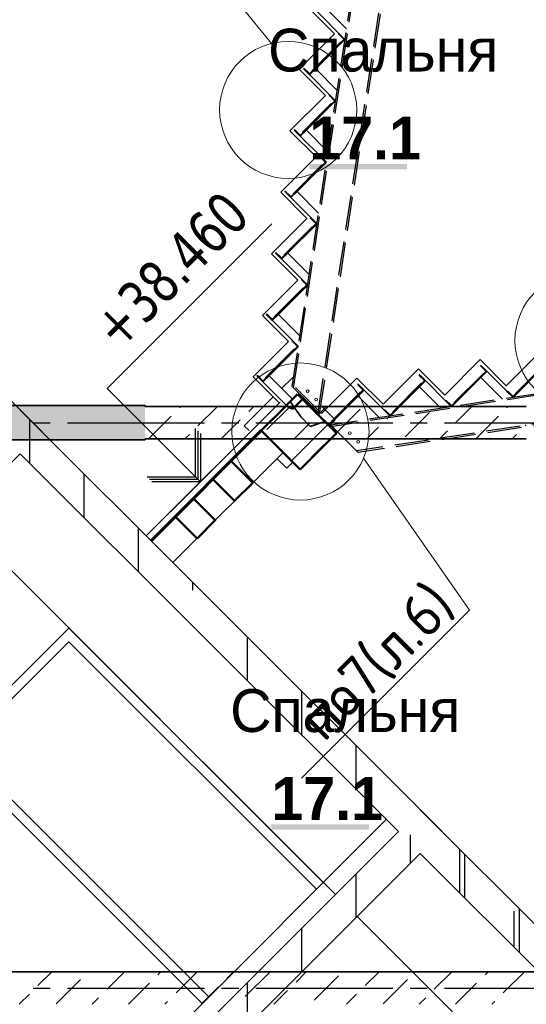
# Model space of a CAD drawing. Header units: millimetres. Extents: x 259029 to 2494469, y -731578 to -57567.
# Tile 163 of 207: x 462884 to 465841, y -591343 to -585595. Entities that reach past the tile are written whole.
import ezdxf
from ezdxf import colors
from ezdxf.entities.mleader import LeaderData, LeaderLine
from ezdxf.math import Vec2, Vec3

# ---------------------------------------------------------------- set-up
doc = ezdxf.new("R2010")
doc.units = ezdxf.units.MM
doc.linetypes.add('______2', pattern=[270, 200, -70])
for name, color, linetype, lineweight in [('1 Плита', 3, 'Continuous', 30), ('RAZMER', 100, 'Continuous', 15), ('Standard', 7, 'Continuous', 25), ('Общий01', 7, 'Continuous', 13), ('ПЛИТА', 152, 'Continuous', 35), ('РАЗРЕЗЫ', 10, 'Continuous', 60), ('Символы 0.20', 1, 'Continuous', 20), ('Стена', 7, 'Continuous', 50), ('Стена_ бетон не несущ.', 253, 'Continuous', 35), ('Стена_ бетон несущ.', 253, 'Continuous', 70)]:
    doc.layers.add(name, color=color, linetype=linetype, lineweight=lineweight)
for name, color, linetype in [('PDF _Геометрия', 7, 'Continuous'), ('PDF _Сплошная заливка', 7, 'Continuous'), ('PDF _Текст', 7, 'Continuous')]:
    doc.layers.add(name, color=color, linetype=linetype)
doc.styles.add('PDF Century Gothic', font='GOTHIC.TTF')
doc.styles.add('PDF Century Gothic Bold', font='GOTHICB.TTF')
doc.styles.add('TAHOMA', font='tahoma.ttf')
doc.styles.add('ГОСТ', font='GOST_Common.ttf')
pattern_1 = [(45, (-212898.2, -241674), (-449.0128, 449.0128), []), (45, (-212449.2, -241674), (-449.0128, 449.0128), [793.75, -158.75, 0, -158.75])]

# ---------------------------------------------------------------- blocks, each defined once
blk = doc.blocks.new('11111')
at = {"layer": 'RAZMER', "color": 0}
blk.add_line((359876.7, -196583.4), (360176.7, -196583.4), dxfattribs=at)
blk.add_line((359876.7, -196583.4), (360176.7, -196583.4), dxfattribs=at)
at = {"layer": 'Standard', "color": 7, "linetype": 'Continuous', "lineweight": 35}
for p, q in [((360176.7, -196333.4), (359876.7, -196333.4)), ((359876.7, -196333.4), (359876.7, -196533.4)), ((360176.7, -196558.4), (360176.7, -196333.4)), ((359876.7, -196533.4), (359876.7, -196543)), ((360176.7, -196653.4), (360176.7, -196558.4))]:
    blk.add_line(p, q, dxfattribs=at)
at = {"layer": 'Standard', "color": 7, "linetype": 'Continuous', "lineweight": 50}
for p, q in [((359876.7, -196333.4), (360081.7, -196333.4)), ((359876.7, -196653.4), (359876.7, -196333.4)), ((360176.7, -196333.4), (359966.7, -196333.4)), ((360081.7, -196333.4), (360096.7, -196372.9)), ((360096.7, -196372.9), (360176.7, -196372.9)), ((360176.7, -196653.4), (360176.7, -196333.4)), ((359876.7, -196653.4), (360176.7, -196653.4)), ((360176.7, -196653.4), (359876.7, -196653.4)), ((359876.7, -196653.4), (360176.7, -196653.4))]:
    blk.add_line(p, q, dxfattribs=at)
at = {"layer": 'Standard', "color": 7, "linetype": '______2', "lineweight": 35}
for p, q in [((360096.7, -196443.4), (360116.7, -196333.4)), ((360096.7, -196518.4), (360096.7, -196443.4)), ((359876.7, -196543), (359876.7, -196653.4)), ((360176.7, -196558.4), (360096.7, -196518.4)), ((360176.7, -196653.4), (360176.7, -196573))]:
    blk.add_line(p, q, dxfattribs=at)
at = {"layer": 'Standard', "color": 7, "linetype": '______2', "lineweight": 50}
blk.add_line((359876.7, -196653.4), (360176.7, -196653.4), dxfattribs=at)
blk = doc.blocks.new('_None')
blk = doc.blocks.new('ааапп')
at = {"layer": 'Стена_ бетон несущ.', "linetype": 'Continuous', "lineweight": 25}
h = blk.add_hatch(dxfattribs=at)
h.set_pattern_fill('ANSI35', scale=100, style=0)
h.set_pattern_definition([(45, (239745.95, -150451.4), (-449.0128, 449.0128), []), (45, (240194.96, -150451.4), (-449.0128, 449.0128), [793.75, -158.75, 0, -158.75])])
h.paths.add_polyline_path([(609930, -568039), (609930, -563619), (617130, -563619), (617130, -563439), (608930, -563439), (608930, -563619), (609750, -563619), (609750, -568039)])
h = blk.add_hatch(dxfattribs=at)
h.set_pattern_fill('ANSI35', scale=100, style=0)
h.set_pattern_definition(pattern_1)
h.paths.add_polyline_path([(607994.8, -568039), (607994.8, -568219), (609930, -568219), (609930, -568039)])
h = blk.add_hatch(dxfattribs=at)
h.set_pattern_fill('ANSI35', scale=100, style=0)
h.set_pattern_definition(pattern_1)
h.paths.add_polyline_path([(609930, -571339), (609930, -568219), (609750, -568219), (609750, -571339)])
h = blk.add_hatch(dxfattribs=at)
h.set_pattern_fill('ANSI35', scale=100, style=0)
h.set_pattern_definition(pattern_1)
h.paths.add_polyline_path([(607994.8, -571339), (607994.8, -571519), (609930, -571519), (609930, -571339)])
h = blk.add_hatch(dxfattribs=at)
h.set_pattern_fill('ANSI35', scale=100, style=0)
h.set_pattern_definition([(45, (-212898.2, -221874), (-449.0128, 449.0128), []), (45, (-212449.2, -221874), (-449.0128, 449.0128), [793.75, -158.75, 0, -158.75])])
h.paths.add_polyline_path([(609930, -574639), (609930, -571519), (609750, -571519), (609750, -574639)])
h = blk.add_hatch(dxfattribs=at)
h.set_pattern_fill('ANSI35', scale=100, style=0)
h.set_pattern_definition(pattern_1)
h.paths.add_polyline_path([(609930, -574639), (609930, -571519), (609750, -571519), (609750, -574639)])
at = {"color": 0, "lineweight": 30}
for p, q in [((611097.7, -569028), (611189.1, -569028)), ((611097.7, -569028), (611189.1, -569028)), ((611189.1, -569028), (611189.1, -569034.7)), ((611189.1, -569028), (611189.1, -569034.7))]:
    blk.add_line(p, q, dxfattribs=at)
at = {"color": 0}
blk.add_line((610839.1, -569118), (609930, -569118), dxfattribs=at)
at = {"color": 3, "linetype": 'Continuous', "lineweight": 30}
for points in [[(612770.1, -567842), (612533.2, -567842), (612533.2, -567845), (612770.1, -567845), (612770.1, -567842)], [(612478.1, -568057), (612241.2, -568057), (612241.2, -568060), (612478.1, -568060), (612478.1, -568057)], [(612186.1, -568272), (611949.2, -568272), (611949.2, -568275), (612186.1, -568275), (612186.1, -568272)], [(611894.1, -568487), (611657.2, -568487), (611657.2, -568490), (611894.1, -568490), (611894.1, -568487)], [(611602.3, -568702), (611365.4, -568702), (611365.4, -568705), (611602.3, -568705), (611602.3, -568702)], [(611310.3, -568917), (611073.4, -568917), (611073.4, -568920), (611310.3, -568920), (611310.3, -568917)], [(611168.5, -569368), (611405.4, -569368), (611405.4, -569371), (611168.5, -569371), (611168.5, -569368)], [(611460.5, -569583), (611697.4, -569583), (611697.4, -569586), (611460.5, -569586), (611460.5, -569583)], [(611752.5, -569798), (611989.4, -569798), (611989.4, -569801), (611752.5, -569801), (611752.5, -569798)], [(612044.5, -570013), (612281.4, -570013), (612281.4, -570016), (612044.5, -570016), (612044.5, -570013)]]:
    blk.add_lwpolyline(points, dxfattribs=at)
at = {"layer": '1 Плита', "color": 2, "linetype": 'Continuous', "lineweight": 30}
for points in [[(612518.4, -567845), (612555.1, -567845, -0.414214), (612557.4, -567847.3), (612557.4, -567849), (612507.4, -567849), (612507.4, -567799), (612509.1, -567799, -0.414214), (612511.4, -567801.3), (612511.4, -567838, 0.414214)], [(612518.4, -567845), (612555.1, -567845, -0.414214), (612557.4, -567847.3), (612557.4, -567849), (612507.4, -567849), (612507.4, -567799), (612509.1, -567799, -0.414214), (612511.4, -567801.3), (612511.4, -567838, 0.414214)], [(612788.4, -567845), (612751.7, -567845, 0.414214), (612749.4, -567847.3), (612749.4, -567849), (612799.4, -567849), (612799.4, -567799), (612797.7, -567799, 0.414214), (612795.4, -567801.3), (612795.4, -567838, -0.414214)], [(612226.4, -568060), (612263.1, -568060, -0.414214), (612265.4, -568062.3), (612265.4, -568064), (612215.4, -568064), (612215.4, -568014), (612217.1, -568014, -0.414214), (612219.4, -568016.3), (612219.4, -568053, 0.414214)], [(612226.4, -568060), (612263.1, -568060, -0.414214), (612265.4, -568062.3), (612265.4, -568064), (612215.4, -568064), (612215.4, -568014), (612217.1, -568014, -0.414214), (612219.4, -568016.3), (612219.4, -568053, 0.414214)], [(612496.4, -568060), (612459.7, -568060, 0.414214), (612457.4, -568062.3), (612457.4, -568064), (612507.4, -568064), (612507.4, -568014), (612505.7, -568014, 0.414214), (612503.4, -568016.3), (612503.4, -568053, -0.414214)], [(611934.4, -568275), (611971.1, -568275, -0.414214), (611973.4, -568277.3), (611973.4, -568279), (611923.4, -568279), (611923.4, -568229), (611925.1, -568229, -0.414214), (611927.4, -568231.3), (611927.4, -568268, 0.414214)], [(611934.4, -568275), (611971.1, -568275, -0.414214), (611973.4, -568277.3), (611973.4, -568279), (611923.4, -568279), (611923.4, -568229), (611925.1, -568229, -0.414214), (611927.4, -568231.3), (611927.4, -568268, 0.414214)], [(612204.4, -568275), (612167.7, -568275, 0.414214), (612165.4, -568277.3), (612165.4, -568279), (612215.4, -568279), (612215.4, -568229), (612213.7, -568229, 0.414214), (612211.4, -568231.3), (612211.4, -568268, -0.414214)], [(611642.4, -568490), (611679.1, -568490, -0.414214), (611681.4, -568492.3), (611681.4, -568494), (611631.4, -568494), (611631.4, -568444), (611633.1, -568444, -0.414214), (611635.4, -568446.3), (611635.4, -568483, 0.414214)], [(611642.4, -568490), (611679.1, -568490, -0.414214), (611681.4, -568492.3), (611681.4, -568494), (611631.4, -568494), (611631.4, -568444), (611633.1, -568444, -0.414214), (611635.4, -568446.3), (611635.4, -568483, 0.414214)], [(611912.4, -568490), (611875.7, -568490, 0.414214), (611873.4, -568492.3), (611873.4, -568494), (611923.4, -568494), (611923.4, -568444), (611921.7, -568444, 0.414214), (611919.4, -568446.3), (611919.4, -568483, -0.414214)], [(611350.7, -568705), (611387.4, -568705, -0.414214), (611389.7, -568707.3), (611389.7, -568709), (611339.7, -568709), (611339.7, -568659), (611341.4, -568659, -0.414214), (611343.7, -568661.3), (611343.7, -568698, 0.414214)], [(611350.7, -568705), (611387.4, -568705, -0.414214), (611389.7, -568707.3), (611389.7, -568709), (611339.7, -568709), (611339.7, -568659), (611341.4, -568659, -0.414214), (611343.7, -568661.3), (611343.7, -568698, 0.414214)], [(611620.7, -568705), (611584, -568705, 0.414214), (611581.7, -568707.3), (611581.7, -568709), (611631.7, -568709), (611631.7, -568659), (611630, -568659, 0.414214), (611627.7, -568661.3), (611627.7, -568698, -0.414214)], [(611058.7, -568920), (611095.4, -568920, -0.414214), (611097.7, -568922.3), (611097.7, -568924), (611047.7, -568924), (611047.7, -568874), (611049.4, -568874, -0.414214), (611051.7, -568876.3), (611051.7, -568913, 0.414214)], [(611058.7, -568920), (611095.4, -568920, -0.414214), (611097.7, -568922.3), (611097.7, -568924), (611047.7, -568924), (611047.7, -568874), (611049.4, -568874, -0.414214), (611051.7, -568876.3), (611051.7, -568913, 0.414214)], [(611328.7, -568920), (611292, -568920, 0.414214), (611289.7, -568922.3), (611289.7, -568924), (611339.7, -568924), (611339.7, -568874), (611338, -568874, 0.414214), (611335.7, -568876.3), (611335.7, -568913, -0.414214)], [(611150.1, -569371), (611186.8, -569371, -0.414214), (611189.1, -569373.3), (611189.1, -569375), (611139.1, -569375), (611139.1, -569325), (611140.8, -569325, -0.414214), (611143.1, -569327.3), (611143.1, -569364, 0.414214)], [(611420.1, -569371), (611383.4, -569371, 0.414214), (611381.1, -569373.3), (611381.1, -569375), (611431.1, -569375), (611431.1, -569325), (611429.4, -569325, 0.414214), (611427.1, -569327.3), (611427.1, -569364, -0.414214)], [(611420.1, -569371), (611383.4, -569371, 0.414214), (611381.1, -569373.3), (611381.1, -569375), (611431.1, -569375), (611431.1, -569325), (611429.4, -569325, 0.414214), (611427.1, -569327.3), (611427.1, -569364, -0.414214)], [(611442.1, -569586), (611478.8, -569586, -0.414214), (611481.1, -569588.3), (611481.1, -569590), (611431.1, -569590), (611431.1, -569540), (611432.8, -569540, -0.414214), (611435.1, -569542.3), (611435.1, -569579, 0.414214)], [(611712.1, -569586), (611675.4, -569586, 0.414214), (611673.1, -569588.3), (611673.1, -569590), (611723.1, -569590), (611723.1, -569540), (611721.4, -569540, 0.414214), (611719.1, -569542.3), (611719.1, -569579, -0.414214)], [(611712.1, -569586), (611675.4, -569586, 0.414214), (611673.1, -569588.3), (611673.1, -569590), (611723.1, -569590), (611723.1, -569540), (611721.4, -569540, 0.414214), (611719.1, -569542.3), (611719.1, -569579, -0.414214)], [(611734.1, -569801), (611770.8, -569801, -0.414214), (611773.1, -569803.3), (611773.1, -569805), (611723.1, -569805), (611723.1, -569755), (611724.8, -569755, -0.414214), (611727.1, -569757.3), (611727.1, -569794, 0.414214)], [(612004.1, -569801), (611967.4, -569801, 0.414214), (611965.1, -569803.3), (611965.1, -569805), (612015.1, -569805), (612015.1, -569755), (612013.4, -569755, 0.414214), (612011.1, -569757.3), (612011.1, -569794, -0.414214)], [(612004.1, -569801), (611967.4, -569801, 0.414214), (611965.1, -569803.3), (611965.1, -569805), (612015.1, -569805), (612015.1, -569755), (612013.4, -569755, 0.414214), (612011.1, -569757.3), (612011.1, -569794, -0.414214)], [(612026.1, -570016), (612062.8, -570016, -0.414214), (612065.1, -570018.3), (612065.1, -570020), (612015.1, -570020), (612015.1, -569970), (612016.8, -569970, -0.414214), (612019.1, -569972.3), (612019.1, -570009, 0.414214)]]:
    blk.add_lwpolyline(points, format="xyb", close=True, dxfattribs=at)
at = {"layer": 'RAZMER', "color": 2, "lineweight": 30}
for points in [[(610789.1, -569068), (610789.1, -569028), (611027.9, -569028)], [(610839.1, -569378), (610789.1, -569378), (610789.1, -569298)], [(611189.1, -569271.2), (611189.1, -569378), (611139.1, -569378)]]:
    blk.add_lwpolyline(points, dxfattribs=at)
at = {"layer": 'RAZMER', "color": 2, "lineweight": 50}
for points in [[(610130, -569118), (610280, -569118), (610280, -569298), (610130, -569298), (610130, -569118)], [(610130, -569118), (610280, -569118), (610280, -569298), (610130, -569298), (610130, -569118)], [(610439.1, -569118), (610589.1, -569118), (610589.1, -569298), (610439.1, -569298), (610439.1, -569118)], [(610439.1, -569118), (610589.1, -569118), (610589.1, -569298), (610439.1, -569298), (610439.1, -569118)]]:
    blk.add_lwpolyline(points, dxfattribs=at)
at = {"layer": 'RAZMER'}
for centre in [(611193.7, -569146.5, 0), (611193.7, -569216.5, 0), (611193.7, -569494, 0), (611193.7, -569564, 0)]:
    blk.add_circle(centre, 8, dxfattribs=at)
at = {"layer": 'Standard', "color": 7, "linetype": 'Continuous', "lineweight": 25}
for p, q in [((609930, -568219), (609930, -563619)), ((609930, -569489), (609930, -568039)), ((609930, -569489), (609930, -568039)), ((609750, -571339), (609750, -568219)), ((610376.7, -569078), (610376.7, -568308)), ((610376.7, -568308), (611736.7, -568308)), ((610176.7, -568838), (610376.7, -569038)), ((610376.7, -569058), (610176.7, -568858)), ((610376.7, -569038), (610576.7, -568838)), ((610576.7, -568858), (610376.7, -569058)), ((610376.7, -569078), (610176.7, -568878)), ((610576.7, -568878), (610376.7, -569078)), ((610131.9, -569079), (610611.9, -569079)), ((609930, -571519), (609930, -569489)), ((609930, -572889), (609930, -571339)), ((609930, -572889), (609930, -571339)), ((609750, -574639), (609750, -571519)), ((609750, -574639), (609750, -571519))]:
    blk.add_line(p, q, dxfattribs=at)
at = {"layer": 'Standard', "color": 253, "linetype": '______2', "lineweight": 30, "true_color": 0xababab}
for p, q in [((611149.1, -569064.1), (613665.9, -567211)), ((611149.1, -569074.9), (613663.7, -567223.5)), ((611149.1, -569277.5), (613665.9, -567424.4)), ((611149.1, -569289.9), (613666.1, -567436.6)), ((613665.4, -571235.1), (611148.7, -569382)), ((613665.4, -571245.9), (611150.9, -569394.5)), ((613665.4, -571448.5), (611148.7, -569595.4)), ((613665.4, -571460.9), (611148.5, -569607.6))]:
    blk.add_line(p, q, dxfattribs=at)
at = {"layer": 'Standard', "color": 7, "linetype": 'Continuous', "lineweight": 35}
for p, q in [((610839.1, -569139), (610839.1, -569339)), ((611139.1, -569364), (611139.1, -569139)), ((610839.1, -569339), (610839.1, -569348.6))]:
    blk.add_line(p, q, dxfattribs=at)
at = {"layer": 'Standard', "color": 7, "linetype": 'Continuous', "lineweight": 13}
for p, q in [((609174, -569195), (608286, -569195)), ((608286, -569195), (608286, -571239)), ((609174, -571239), (609174, -569195))]:
    blk.add_line(p, q, dxfattribs=at)
at = {"layer": 'Общий01', "color": 7, "linetype": 'Continuous', "lineweight": 25}
for p, q in [((607994.8, -568219), (609750, -568219)), ((609750, -571239), (607994.8, -571239)), ((607994.8, -571339), (609750, -571339)), ((607994.8, -571519), (609750, -571519))]:
    blk.add_line(p, q, dxfattribs=at)
at = {"layer": 'ПЛИТА', "color": 0}
blk.add_line((611034.1, -569118), (609930, -569118), dxfattribs=at)
at = {"layer": 'ПЛИТА', "color": 0, "lineweight": 30}
blk.add_line((609930, -569298), (610839.1, -569298), dxfattribs=at)
at = {"layer": 'РАЗРЕЗЫ', "color": 3, "lineweight": 30}
for p, q in [((612799.4, -567849), (612799.4, -567594)), ((612849.4, -567812.2), (612849.4, -567634)), ((612507.4, -568064), (612507.4, -567809)), ((612549.4, -567849), (612799.4, -567849)), ((612557.4, -568027.2), (612557.4, -567849)), ((612215.4, -568279), (612215.4, -568024)), ((612257.4, -568064), (612507.4, -568064)), ((612265.4, -568242.2), (612265.4, -568064)), ((611923.4, -568494), (611923.4, -568239)), ((611965.4, -568279), (612215.4, -568279)), ((611973.4, -568457.2), (611973.4, -568279)), ((611631.4, -568709), (611631.4, -568454)), ((611673.4, -568494), (611923.4, -568494)), ((611681.4, -568672.2), (611681.4, -568494)), ((611339.7, -568923.8), (611339.7, -568669)), ((611381.7, -568709), (611631.7, -568709)), ((611389.7, -568887), (611389.7, -568709)), ((611047.7, -569118), (611047.7, -568884)), ((611089.7, -568924), (611339.7, -568924)), ((611097.7, -569118), (611097.7, -568924)), ((611389.1, -569375), (611139.1, -569375)), ((611381.1, -569553.2), (611381.1, -569375)), ((611431.1, -569590), (611431.1, -569335)), ((611681.1, -569590), (611431.1, -569590)), ((611673.1, -569768.2), (611673.1, -569590)), ((611723.1, -569805), (611723.1, -569550)), ((612015.1, -570020), (612015.1, -569765)), ((611973.1, -569805), (611723.1, -569805)), ((611965.1, -569983.2), (611965.1, -569805)), ((612265.1, -570020), (612015.1, -570020))]:
    blk.add_line(p, q, dxfattribs=at)
at = {"layer": 'РАЗРЕЗЫ', "color": 2, "lineweight": 30}
for p, q in [((611149.1, -569064.1), (611149.1, -569289.9)), ((611149.1, -569108), (611149.1, -569220.3)), ((611148.7, -569382), (611148.7, -569607.8))]:
    blk.add_line(p, q, dxfattribs=at)
at = {"layer": 'РАЗРЕЗЫ', "color": 1, "lineweight": 30}
for points in [[(611027.9, -569079), (611027.9, -568863), (611319.7, -568863), (611319.7, -568647), (611611.4, -568647), (611611.4, -568431), (611903.4, -568431), (611903.4, -568215), (612195.4, -568215), (612195.4, -567999), (612487.4, -567999), (612487.4, -567783), (612779.4, -567783), (612779.4, -567567), (613071.4, -567567), (613071.4, -567351), (613363.4, -567351), (613363.4, -567135), (613655.4, -567135), (613655.4, -566919), (613655.4, -566919)], [(613786.6, -571240), (613786.6, -571024), (613494.9, -571024), (613494.9, -570808), (613203.1, -570808), (613203.1, -570592), (612911.1, -570592), (612911.1, -570376), (612619.1, -570376), (612619.1, -570160), (612327.1, -570160), (612327.1, -569944), (612035.1, -569944), (612035.1, -569728), (611743.1, -569728), (611743.1, -569512), (611451.1, -569512), (611451.1, -569296), (611159.1, -569296), (611159.1, -569081), (611159.1, -569081)]]:
    blk.add_lwpolyline(points, dxfattribs=at)
at = {"layer": 'Символы 0.20'}
for centre in [(612274.2, -567905.3), (610997.4, -569283.5), (612540.4, -570076.3)]:
    blk.add_circle(centre, 400, dxfattribs=at)
at = {"layer": 'Стена', "color": 7, "linetype": 'Continuous', "lineweight": 25}
blk.add_line((611034.7, -569078), (609930, -569078), dxfattribs=at)
at = {"layer": 'Стена_ бетон не несущ.', "color": 45, "linetype": 'Continuous', "lineweight": 25}
for p, q in [((609230, -571239), (609230, -568219)), ((609230, -574539), (609230, -571519)), ((609230, -574539), (609230, -571519))]:
    blk.add_line(p, q, dxfattribs=at)
at = {"layer": 'Стена_ бетон не несущ.', "color": 7, "linetype": 'Continuous', "lineweight": 13}
for p, q in [((609230, -569139), (608230, -569139)), ((608230, -569139), (608230, -571239)), ((609230, -571339), (609230, -569139))]:
    blk.add_line(p, q, dxfattribs=at)
at = {"layer": 'RAZMER'}
blk.add_blockref('11111', (250962.4, -372784.6), dxfattribs=at)
blk.add_blockref('11111', (250962.4, -372784.6), dxfattribs=at)
at = {"layer": 'Standard', "color": 7, "linetype": 'Continuous', "lineweight": 25, "insert": (610576.7, -568208), "char_height": 250, "width": 1183.813, "attachment_point": 7, "style": 'TAHOMA'}
blk.add_mtext('{\\W0.86;+38.460}', dxfattribs=at)
at = {"layer": 'Символы 0.20'}
ml = blk.add_multileader_mtext('Standard', dxfattribs=at)
ml.set_content('9(л.9)', color=256, style='ГОСТ')
ml.set_leader_properties(color=256, linetype='ByLayer', lineweight=-1)
ml.set_arrow_properties(name='NONE')
ml.build(insert=Vec2(0, 0))
ml.multileader.update_dxf_attribs({"text_left_attachment_type": 6, "text_right_attachment_type": 6, "dogleg_length": 0.25, "arrow_head_size": 200, "scale": 100})
ctx = ml.context
ctx.base_point, ctx.scale, ctx.char_height, ctx.arrow_head_size, ctx.landing_gap_size, ctx.plane_origin = Vec3(612576, -566882.5), 100, 250, 200, 25, Vec3(613790.1, -569016.9)
ctx.left_attachment, ctx.right_attachment = 6, 6
notes = []
notes.append((ctx, [(0, (1, 1, 0), (612551, -566882.5), (1, 0), 25, [(0, [(612479.2, -567561.9)], 0, [])])]))
ctx.mtext.insert, ctx.mtext.width, ctx.mtext.flow_direction = Vec3(612601, -566582.5), 792.21, 5
ml = blk.add_multileader_mtext('Standard', dxfattribs=at)
ml.set_content('ПЛ1', color=256, style='ГОСТ')
ml.set_leader_properties(color=256, linetype='ByLayer', lineweight=-1)
ml.set_arrow_properties(name='NONE')
ml.build(insert=Vec2(0, 0))
ml.multileader.update_dxf_attribs({"text_left_attachment_type": 6, "text_right_attachment_type": 6, "dogleg_length": 0.25, "arrow_head_size": 200, "scale": 100})
ctx = ml.context
ctx.base_point, ctx.scale, ctx.char_height, ctx.arrow_head_size, ctx.landing_gap_size, ctx.plane_origin = Vec3(609054.3, -568516.7), 100, 250, 200, 25, Vec3(608551.6, -569256.5)
ctx.left_attachment, ctx.right_attachment = 6, 6
notes.append((ctx, [(1, (1, 1, 0), (609604.3, -568516.7), (-1, 0), 25, [(1, [(609983.9, -569182), (609983.9, -569182)], 0, [])])]))
ctx.mtext.insert, ctx.mtext.defined_height, ctx.mtext.flow_direction = Vec3(609079.3, -568216.7), 1301.5, 5
ml = blk.add_multileader_mtext('Standard', dxfattribs=at)
ml.set_content('ЛК1', color=256, style='ГОСТ')
ml.set_leader_properties(color=256, linetype='ByLayer', lineweight=-1)
ml.set_arrow_properties(name='NONE')
ml.build(insert=Vec2(0, 0))
ml.multileader.update_dxf_attribs({"text_left_attachment_type": 6, "text_right_attachment_type": 6, "dogleg_length": 0.25, "arrow_head_size": 200, "scale": 100})
ctx = ml.context
ctx.base_point, ctx.scale, ctx.char_height, ctx.arrow_head_size, ctx.landing_gap_size, ctx.plane_origin = Vec3(612786.5, -568658.1), 100, 250, 200, 25, Vec3(611993.7, -568886.6)
ctx.left_attachment, ctx.right_attachment = 6, 6
notes.append((ctx, [(0, (1, 1, 0), (612761.5, -568658.1), (1, 0), 25, [(1, [(612608.5, -568173.5), (612608.5, -568173.5)], 0, [])])]))
ctx.mtext.insert, ctx.mtext.defined_height, ctx.mtext.flow_direction = Vec3(612811.5, -568358.1), 1301.5, 5
ml = blk.add_multileader_mtext('Standard', dxfattribs=at)
ml.set_content('Б7', color=256, style='ГОСТ')
ml.set_leader_properties(color=256, linetype='ByLayer', lineweight=-1)
ml.set_arrow_properties(name='NONE')
ml.build(insert=Vec2(0, 0))
ml.multileader.update_dxf_attribs({"text_left_attachment_type": 6, "text_right_attachment_type": 6, "dogleg_length": 0.25, "arrow_head_size": 200, "scale": 100})
ctx = ml.context
ctx.base_point, ctx.scale, ctx.char_height, ctx.arrow_head_size, ctx.landing_gap_size, ctx.plane_origin = Vec3(610255.2, -569925.9), 100, 250, 200, 25, Vec3(610324.5, -570123)
ctx.left_attachment, ctx.right_attachment = 6, 6
notes.append((ctx, [(1, (1, 1, 0), (610656.5, -569925.9), (-1, 0), 25, [(1, [(610939.2, -569409.9), (610939.2, -569409.9)], 0, [])])]))
ctx.mtext.insert, ctx.mtext.defined_height, ctx.mtext.flow_direction = Vec3(610280.2, -569625.9), 1301.5, 5
ml = blk.add_multileader_mtext('Standard', dxfattribs=at)
ml.set_content('по7(л.6)', color=256, style='ГОСТ')
ml.set_leader_properties(color=256, linetype='ByLayer', lineweight=-1)
ml.set_arrow_properties(name='NONE')
ml.build(insert=Vec2(0, 0))
ml.multileader.update_dxf_attribs({"text_left_attachment_type": 6, "text_right_attachment_type": 6, "dogleg_length": 0.25, "arrow_head_size": 200, "scale": 100})
ctx = ml.context
ctx.base_point, ctx.scale, ctx.char_height, ctx.arrow_head_size, ctx.landing_gap_size, ctx.plane_origin = Vec3(609782.7, -570717.4), 100, 250, 200, 25, Vec3(612513.4, -570395.2)
ctx.left_attachment, ctx.right_attachment = 6, 6
notes.append((ctx, [(1, (1, 1, 0), (610957.7, -570717.4), (-1, 0), 25, [(0, [(611147.2, -569654.4)], 0, [])])]))
ctx.mtext.insert, ctx.mtext.width, ctx.mtext.defined_height, ctx.mtext.flow_direction = Vec3(609807.7, -570417.4), 1094.387, 742.8, 5
ml = blk.add_multileader_mtext('Standard', dxfattribs=at)
ml.set_content('ЛК1', color=256, style='ГОСТ')
ml.set_leader_properties(color=256, linetype='ByLayer', lineweight=-1)
ml.set_arrow_properties(name='NONE')
ml.build(insert=Vec2(0, 0))
ml.multileader.update_dxf_attribs({"text_left_attachment_type": 6, "text_right_attachment_type": 6, "dogleg_length": 0.25, "arrow_head_size": 200, "scale": 100})
ctx = ml.context
ctx.base_point, ctx.scale, ctx.char_height, ctx.arrow_head_size, ctx.landing_gap_size, ctx.plane_origin = Vec3(611503.1, -570829.1), 100, 250, 200, 25, Vec3(612820.9, -571057.6)
ctx.left_attachment, ctx.right_attachment = 6, 6
notes.append((ctx, [(0, (1, 1, 0), (612053.1, -570829.1), (-1, 0), 25, [(1, [(612206.1, -570344.5), (612206.1, -570344.5)], 0, [])])]))
ctx.mtext.insert, ctx.mtext.defined_height, ctx.mtext.flow_direction = Vec3(611528.1, -570529.1), 1301.5, 5
ml = blk.add_multileader_mtext('Standard', dxfattribs=at)
ml.set_content('ПЛ1', color=256, style='ГОСТ')
ml.set_leader_properties(color=256, linetype='ByLayer', lineweight=-1)
ml.set_arrow_properties(name='NONE')
ml.build(insert=Vec2(0, 0))
ml.multileader.update_dxf_attribs({"text_left_attachment_type": 6, "text_right_attachment_type": 6, "dogleg_length": 0.25, "arrow_head_size": 200, "scale": 100})
ctx = ml.context
ctx.base_point, ctx.scale, ctx.char_height, ctx.arrow_head_size, ctx.landing_gap_size, ctx.plane_origin = Vec3(609154.3, -572375.4), 100, 250, 200, 25, Vec3(608651.6, -573115.1)
ctx.left_attachment, ctx.right_attachment = 6, 6
notes.append((ctx, [(1, (1, 1, 0), (609704.3, -572375.4), (-1, 0), 25, [(1, [(610083.9, -573040.6), (610083.9, -573040.6)], 0, [])])]))
ctx.mtext.insert, ctx.mtext.defined_height, ctx.mtext.flow_direction = Vec3(609179.3, -572075.4), 1301.5, 5
for ctx, leaders in notes:
    for number, flags, end, landing, length, lines in leaders:
        leader = LeaderData()
        leader.index, (leader.has_last_leader_line, leader.has_dogleg_vector, leader.attachment_direction) = number, flags
        leader.last_leader_point, leader.dogleg_vector, leader.dogleg_length = Vec3(end), Vec3(landing), length
        for number, points, colour, breaks in lines:
            line = LeaderLine()
            line.index, line.vertices, line.color, line.breaks = number, Vec3.list(points), colors.encode_raw_color(colour), breaks
            leader.lines.append(line)
        ctx.leaders.append(leader)

msp = doc.modelspace()

# ---------------------------------------------------------------- linework, layer by layer
at = {"layer": 'PDF _Геометрия', "lineweight": 35}
for points in [[(463615.7, -587852.6), (463615.7, -587847.6), (462365.8, -587847.6)], [(462365.8, -588047.6), (463615.7, -588047.6), (463615.7, -588042.6)]]:
    msp.add_lwpolyline(points, dxfattribs=at)
at = {"layer": 'PDF _Геометрия', "color": 191, "lineweight": 35, "true_color": 0xc8aaf2}
for points in [[(465840.7, -587852.6), (463615.7, -587852.6)], [(463818.2, -587860.8), (463826.5, -587852.5)], [(463924.3, -587966.9), (464038.7, -587852.5)], [(464221.3, -587882), (464250.8, -587852.5)], [(464327.3, -587988.1), (464462.9, -587852.5)], [(464624.3, -587903.2), (464675.1, -587852.5)], [(464730.4, -588009.3), (464871.8, -587867.9)], [(465027.4, -587924.4), (465099.3, -587852.5)], [(465430.4, -587945.7), (465523.6, -587852.5)], [(465727.4, -587860.8), (465735.7, -587852.5)], [(463636.5, -588042.5), (463768.7, -587910.3)], [(464060.8, -588042.5), (464171.8, -587931.5)], [(465133.4, -588030.5), (465274.9, -587889.1)], [(465545.7, -588042.5), (465677.9, -587910.3)], [(464485.1, -588042.5), (464574.8, -587952.7)], [(464909.3, -588042.5), (464977.9, -587973.9)], [(465333.6, -588042.5), (465380.9, -587995.2)], [(465833.5, -587966.9), (465840.7, -587959.6)], [(463615.7, -588042.6), (465840.7, -588042.6)], [(463848.7, -588042.5), (463874.8, -588016.4)], [(464272.9, -588042.5), (464277.8, -588037.6)], [(465757.9, -588042.5), (465784, -588016.4)], [(466165.7, -591152.6), (462365.8, -591152.6)], [(462990.9, -591233.7), (463072.1, -591152.5)], [(463394, -591254.9), (463496.4, -591152.5)], [(463690.9, -591170.1), (463708.5, -591152.5)], [(463797, -591276.1), (463920.6, -591152.5)], [(464094, -591191.3), (464132.8, -591152.5)], [(464200.1, -591297.3), (464341.5, -591155.9)], [(464497, -591212.5), (464557, -591152.5)], [(464900.1, -591233.7), (464981.3, -591152.5)], [(465303.1, -591254.9), (465405.6, -591152.5)], [(465600.1, -591170.1), (465617.7, -591152.5)], [(465706.2, -591276.1), (465829.8, -591152.5)], [(463097, -591339.8), (463238.4, -591198.3)], [(464603.1, -591318.6), (464744.5, -591177.1)], [(465006.2, -591339.8), (465147.6, -591198.3)], [(463518.5, -591342.5), (463641.4, -591219.6)], [(463942.8, -591342.5), (464044.5, -591240.8)], [(464367, -591342.5), (464447.5, -591262)], [(465427.7, -591342.5), (465550.6, -591219.6)], [(462882.1, -591342.5), (462941.4, -591283.2)], [(463306.4, -591342.5), (463344.5, -591304.4)], [(463730.6, -591342.5), (463747.5, -591325.6)], [(464791.3, -591342.5), (464850.6, -591283.2)], [(465215.6, -591342.5), (465253.6, -591304.4)], [(465639.8, -591342.5), (465656.7, -591325.6)]]:
    msp.add_lwpolyline(points, dxfattribs=at)
at = {"layer": 'PDF _Геометрия', "lineweight": 25}
for points in [[(462962.7, -587947.5), (463062.7, -587947.5)], [(463162.7, -587947.5), (463962.7, -587947.5)], [(464062.7, -587947.5), (464162.7, -587947.5)], [(464262.7, -587947.5), (465062.7, -587947.5)], [(465162.7, -587947.5), (465262.7, -587947.5)], [(465362.7, -587947.5), (466162.7, -587947.5)], [(462962.7, -591247.5), (463062.7, -591247.5)], [(463162.7, -591247.5), (463962.7, -591247.5)], [(464062.7, -591247.5), (464162.7, -591247.5)], [(464262.7, -591247.5), (465062.7, -591247.5)], [(465162.7, -591247.5), (465262.7, -591247.5)], [(465362.7, -591247.5), (466162.7, -591247.5)]]:
    msp.add_lwpolyline(points, dxfattribs=at)
at = {"layer": 'PDF _Сплошная заливка', "lineweight": 25, "transparency": 33554559}
for points in [[(464575.2, -586468.6), (465143.7, -586468.6), (464575.2, -586437.3), (465143.7, -586437.3)], [(464353.7, -590323.8), (464922.2, -590323.8), (464353.7, -590292.5), (464922.2, -590292.5)]]:
    msp.add_solid(points, dxfattribs=at)
at = {"layer": 'PDF _Сплошная заливка', "color": 7, "lineweight": 35, "true_color": 0xf1f1f1, "transparency": 33554559}
msp.add_solid([(462165.7, -588047.5), (463615.7, -588047.5), (462165.7, -587847.5), (463615.7, -587847.5)], dxfattribs=at)

# ---------------------------------------------------------------- texts
at = {"layer": 'PDF _Текст', "char_height": 250, "attachment_point": 7}
for s, insert, style in [('Спальня', (464333.9, -585901.3), 'PDF Century Gothic'), ('17.1', (464575.2, -586411.3), 'PDF Century Gothic Bold'), ('Спальня', (464112.4, -589756.5), 'PDF Century Gothic'), ('17.1', (464353.7, -590266.5), 'PDF Century Gothic Bold')]:
    msp.add_mtext(s, dxfattribs=dict(at, insert=insert, style=style))

# ---------------------------------------------------------------- next in the draw order: block references
at = {"layer": 'РАЗРЕЗЫ', "color": 2, "lineweight": -2, "rotation": 45.00000000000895}
msp.add_blockref('ааапп', (-370061.8, -617495.3), dxfattribs=at)

# ---------------------------------------------------------------- next in the draw order: leaders
at = {"layer": 'Символы 0.20'}
ml = msp.add_multileader_mtext('Standard', dxfattribs=at)
ml.set_content('по7(л.6)', color=256, style='ГОСТ')
ml.set_leader_properties(color=256, linetype='ByLayer', lineweight=-1)
ml.set_arrow_properties(name='NONE')
ml.build(insert=Vec2(0, 0))
ml.multileader.update_dxf_attribs({"text_left_attachment_type": 6, "text_right_attachment_type": 6, "dogleg_length": 0.25, "arrow_head_size": 200, "scale": 100})
ctx = ml.context
ctx.base_point, ctx.scale, ctx.char_height, ctx.arrow_head_size, ctx.landing_gap_size, ctx.plane_origin = Vec3(369891.5, -585849.3), 100, 250, 200, 25, Vec3(372622.2, -585527.1)
ctx.left_attachment, ctx.right_attachment = 6, 6
notes = []
notes.append((ctx, [(1, (1, 1, 0), (371066.5, -585849.3), (-1, 0), 25, [(0, [(371256.1, -584786.3)], 0, [])])]))
ctx.mtext.insert, ctx.mtext.width, ctx.mtext.defined_height, ctx.mtext.flow_direction = Vec3(369916.5, -585549.3), 1094.387, 742.8, 5
ml = msp.add_multileader_mtext('Standard', dxfattribs=at)
ml.set_content('2(л.6)', color=256, style='ГОСТ')
ml.set_leader_properties(color=256, linetype='ByLayer', lineweight=-1)
ml.set_arrow_properties(name='NONE')
ml.build(insert=Vec2(0, 0))
ml.multileader.update_dxf_attribs({"text_left_attachment_type": 6, "text_right_attachment_type": 6, "dogleg_length": 0.25, "arrow_head_size": 200, "scale": 100})
ctx = ml.context
ctx.base_point, ctx.scale, ctx.char_height, ctx.arrow_head_size, ctx.landing_gap_size, ctx.plane_origin = Vec3(370332.8, -589230.3), 100, 250, 200, 25, Vec3(372662.2, -589167.3)
ctx.left_attachment, ctx.right_attachment = 6, 6
notes.append((ctx, [(1, (1, 1, 0), (371157.8, -589230.3), (-1, 0), 25, [(0, [(371146.3, -588455.7)], 0, [])])]))
ctx.mtext.insert, ctx.mtext.width, ctx.mtext.defined_height, ctx.mtext.flow_direction = Vec3(370357.8, -588930.3), 1094.387, 742.8, 5
ml = msp.add_multileader_mtext('Standard', dxfattribs=at)
ml.set_content('4(л.6)', color=256, style='ГОСТ')
ml.set_leader_properties(color=256, linetype='ByLayer', lineweight=-1)
ml.set_arrow_properties(name='NONE')
ml.build(insert=Vec2(0, 0))
ml.multileader.update_dxf_attribs({"text_left_attachment_type": 6, "text_right_attachment_type": 6, "dogleg_length": 0.25, "arrow_head_size": 200, "scale": 100})
ctx = ml.context
ctx.base_point, ctx.scale, ctx.char_height, ctx.arrow_head_size, ctx.landing_gap_size, ctx.plane_origin = Vec3(370171.2, -590413.2), 100, 250, 200, 25, Vec3(372662.2, -592697.3)
ctx.left_attachment, ctx.right_attachment = 6, 6
notes.append((ctx, [(1, (1, 1, 0), (371021.2, -590413.2), (-1, 0), 25, [(0, [(371179, -591187.1)], 0, [])])]))
ctx.mtext.insert, ctx.mtext.width, ctx.mtext.defined_height, ctx.mtext.flow_direction = Vec3(370196.2, -590113.2), 1094.387, 742.8, 5
for ctx, leaders in notes:
    for number, flags, end, landing, length, lines in leaders:
        leader = LeaderData()
        leader.index, (leader.has_last_leader_line, leader.has_dogleg_vector, leader.attachment_direction) = number, flags
        leader.last_leader_point, leader.dogleg_vector, leader.dogleg_length = Vec3(end), Vec3(landing), length
        for number, points, colour, breaks in lines:
            line = LeaderLine()
            line.index, line.vertices, line.color, line.breaks = number, Vec3.list(points), colors.encode_raw_color(colour), breaks
            leader.lines.append(line)
        ctx.leaders.append(leader)

doc.saveas('drawing.dxf')
